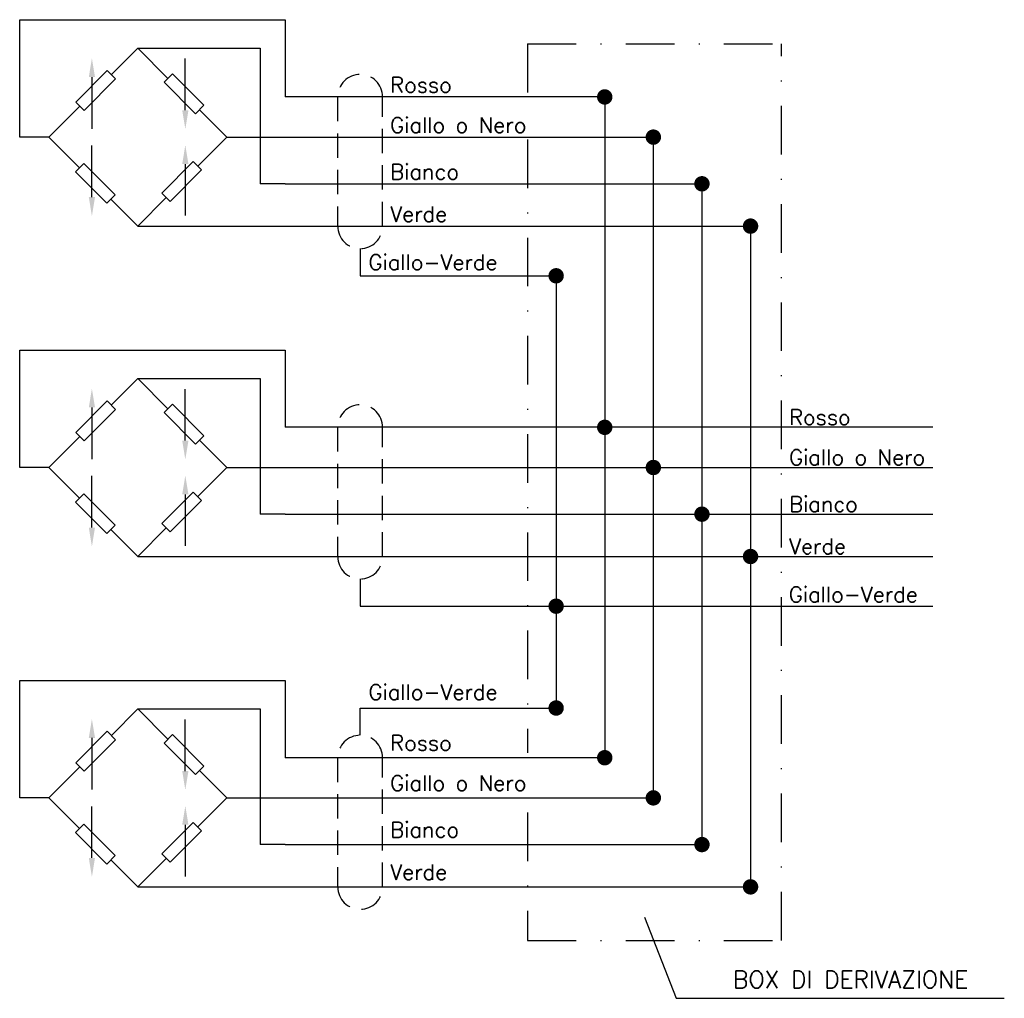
# Model space of a CAD drawing. Extents: x 13 to 114, y 5 to 105.
import ezdxf

# ---------------------------------------------------------------- set-up
doc = ezdxf.new("R2010")
doc.units = 0
doc.header["$LTSCALE"] = 10
doc.header["$MEASUREMENT"] = 0
doc.linetypes.add('DASHDOT', pattern=[1, 0.5, -0.25, 0, -0.25])
doc.linetypes.add('HIDDEN', pattern=[0.375, 0.25, -0.125])
doc.layers.get('0').update_dxf_attribs({"linetype": 'CONTINUOUS'})
doc.layers.add('QUOTE', color=7, linetype='CONTINUOUS')
doc.styles.add('DEM3', font='romans', dxfattribs={"height": 4.8})

msp = doc.modelspace()

# ---------------------------------------------------------------- linework, layer by layer
for p, q in [((13.06, 105.45), (38.95, 105.45)), ((13.06, 93.38), (13.06, 105.45)), ((38.95, 105.45), (40.37, 105.45)), ((40.37, 105.45), (40.37, 97.51)), ((25.21, 102.53), (36.64, 102.53)), ((36.64, 102.53), (37.79, 102.53)), ((37.79, 102.53), (37.79, 88.98)), ((22.07, 100.23), (18.83, 96.99)), ((19.7, 96.13), (22.93, 99.36)), ((22.93, 99.36), (22.07, 100.23)), ((28.78, 99.88), (27.92, 99.02)), ((32.01, 96.65), (28.78, 99.88)), ((27.92, 99.02), (31.15, 95.79)), ((73.24, 97.51), (73.24, 29.57)), ((18.83, 96.99), (19.7, 96.13)), ((31.15, 95.79), (32.01, 96.65)), ((16.06, 93.38), (13.06, 93.38)), ((34.36, 93.38), (36.75, 93.38)), ((36.64, 93.38), (78.24, 93.38)), ((40.76, 93.38), (43.71, 93.38)), ((78.24, 93.38), (78.24, 25.44)), ((19.65, 90.68), (18.79, 89.82)), ((22.89, 87.44), (19.65, 90.68)), ((30.91, 90.86), (27.67, 87.63)), ((31.77, 90), (30.91, 90.86)), ((18.79, 89.82), (22.02, 86.58)), ((28.54, 86.76), (31.77, 90)), ((37.79, 88.98), (37.79, 88.58)), ((40.37, 88.58), (37.79, 88.58)), ((40.37, 88.58), (83.24, 88.58)), ((83.24, 88.58), (83.24, 20.64)), ((22.02, 86.58), (22.89, 87.44)), ((27.67, 87.63), (28.54, 86.76)), ((25.21, 84.23), (88.24, 84.23)), ((88.24, 84.23), (88.24, 16.29)), ((68.24, 79.12), (68.24, 34.68)), ((13.06, 59.41), (13.06, 71.48)), ((13.06, 71.48), (38.95, 71.48)), ((38.95, 71.48), (40.37, 71.48)), ((40.37, 71.48), (40.37, 63.54)), ((25.21, 68.56), (36.64, 68.56)), ((36.64, 68.56), (37.79, 68.56)), ((37.79, 68.56), (37.79, 55.01)), ((22.07, 66.26), (18.83, 63.02)), ((22.93, 65.39), (22.07, 66.26)), ((28.78, 65.91), (27.92, 65.05)), ((32.01, 62.68), (28.78, 65.91)), ((19.7, 62.16), (22.93, 65.39)), ((27.92, 65.05), (31.15, 61.82)), ((18.83, 63.02), (19.7, 62.16)), ((31.15, 61.82), (32.01, 62.68)), ((16.06, 59.41), (13.06, 59.41)), ((34.36, 59.41), (36.75, 59.41)), ((36.64, 59.41), (107.01, 59.41)), ((40.76, 59.41), (43.71, 59.41)), ((30.91, 56.89), (27.67, 53.66)), ((31.77, 56.03), (30.91, 56.89)), ((19.65, 56.71), (18.79, 55.85)), ((18.79, 55.85), (22.02, 52.61)), ((22.89, 53.47), (19.65, 56.71)), ((28.54, 52.79), (31.77, 56.03)), ((37.79, 55.01), (37.79, 54.61)), ((40.37, 54.61), (37.79, 54.61)), ((40.37, 54.61), (107.01, 54.61)), ((22.02, 52.61), (22.89, 53.47)), ((27.67, 53.66), (28.54, 52.79)), ((25.21, 50.26), (107.01, 50.26)), ((13.06, 37.51), (38.95, 37.51)), ((13.06, 25.44), (13.06, 37.51)), ((38.95, 37.51), (40.37, 37.51)), ((40.37, 37.51), (40.37, 29.57)), ((25.21, 34.59), (36.64, 34.59)), ((36.64, 34.59), (37.79, 34.59)), ((37.79, 34.59), (37.79, 21.04)), ((22.07, 32.29), (18.83, 29.05)), ((19.7, 28.19), (22.93, 31.42)), ((22.93, 31.42), (22.07, 32.29)), ((28.78, 31.94), (27.92, 31.08)), ((32.01, 28.71), (28.78, 31.94)), ((27.92, 31.08), (31.15, 27.85)), ((18.83, 29.05), (19.7, 28.19)), ((31.15, 27.85), (32.01, 28.71)), ((16.06, 25.44), (13.06, 25.44)), ((34.36, 25.44), (36.75, 25.44)), ((36.64, 25.44), (78.24, 25.44)), ((40.76, 25.44), (43.71, 25.44)), ((19.65, 22.74), (18.79, 21.88)), ((22.89, 19.5), (19.65, 22.74)), ((30.91, 22.92), (27.67, 19.68)), ((31.77, 22.06), (30.91, 22.92)), ((18.79, 21.88), (22.02, 18.64)), ((28.54, 18.82), (31.77, 22.06)), ((37.79, 21.04), (37.79, 20.64)), ((40.37, 20.64), (37.79, 20.64)), ((40.37, 20.64), (83.24, 20.64)), ((22.02, 18.64), (22.89, 19.5)), ((27.67, 19.68), (28.54, 18.82)), ((25.21, 16.29), (88.24, 16.29)), ((77.35, 13.17), (80.58, 4.83)), ((80.58, 4.83), (114.35, 4.83))]:
    msp.add_line(p, q)
at = {"linetype": 'DASHDOT'}
for p, q in [((65.31, 102.98), (65.31, 97.94)), ((65.31, 102.98), (91.44, 102.98)), ((91.44, 10.79), (91.44, 102.98)), ((65.31, 93.14), (65.31, 30.07)), ((65.31, 23.93), (65.31, 10.79)), ((65.31, 10.79), (91.44, 10.79))]:
    msp.add_line(p, q, dxfattribs=at)
at = {"linetype": 'HIDDEN'}
for p, q in [((45.77, 97.51), (45.77, 84.23)), ((50.4, 84.23), (50.4, 97.51)), ((45.77, 63.54), (45.77, 50.26)), ((50.4, 50.26), (50.4, 63.54)), ((45.77, 29.57), (45.77, 16.29)), ((50.4, 16.29), (50.4, 29.57))]:
    msp.add_line(p, q, dxfattribs=at)
for points in [[(28.31, 99.42), (25.21, 102.53), (22.49, 99.81)], [(19.25, 96.57), (16.06, 93.38)], [(31.37, 90.39), (34.36, 93.38), (31.55, 96.19)], [(16.06, 93.38), (19.21, 90.23)], [(22.44, 87), (25.21, 84.23), (28.14, 87.16)], [(28.31, 65.45), (25.21, 68.56), (22.49, 65.84)], [(19.25, 62.6), (16.06, 59.41)], [(31.37, 56.42), (34.36, 59.41), (31.55, 62.22)], [(16.06, 59.41), (19.21, 56.26)], [(22.44, 53.03), (25.21, 50.26), (28.14, 53.19)], [(28.31, 31.48), (25.21, 34.59), (22.49, 31.87)], [(19.25, 28.63), (16.06, 25.44)], [(31.37, 22.45), (34.36, 25.44), (31.55, 28.25)], [(16.06, 25.44), (19.21, 22.29)], [(22.44, 19.06), (25.21, 16.29), (28.14, 19.22)]]:
    msp.add_lwpolyline(points)
at = {"const_width": 0.794}
for points in [[(72.85, 97.51, 1), (73.64, 97.51, 1)], [(77.85, 93.38, 1), (78.64, 93.38, 1)], [(82.85, 88.58, 1), (83.64, 88.58, 1)], [(87.85, 84.23, 1), (88.64, 84.23, 1)], [(67.85, 79.12, 1), (68.64, 79.12, 1)], [(72.85, 63.54, 1), (73.64, 63.54, 1)], [(77.85, 59.41, 1), (78.64, 59.41, 1)], [(82.85, 54.61, 1), (83.64, 54.61, 1)], [(87.85, 50.26, 1), (88.64, 50.26, 1)], [(67.85, 45.15, 1), (68.64, 45.15, 1)], [(67.85, 34.68, -1), (68.64, 34.68, -1)], [(72.85, 29.57, 1), (73.64, 29.57, 1)], [(77.85, 25.44, 1), (78.64, 25.44, 1)], [(82.85, 20.64, 1), (83.64, 20.64, 1)], [(87.85, 16.29, 1), (88.64, 16.29, 1)]]:
    msp.add_lwpolyline(points, format="xyb", close=True, dxfattribs=at)
at = {"linetype": 'HIDDEN'}
for centre, start, end in [((48.09, 97.51), 0, 180), ((48.09, 84.23), 180, 0), ((48.09, 63.54), 0, 180), ((48.09, 50.26), 180, 0), ((48.09, 29.57), 0, 180), ((48.09, 16.29), 180, 0)]:
    msp.add_arc(centre, 2.31, start, end, dxfattribs=at)
at = {"layer": 'QUOTE'}
for p, q in [((30.1, 96.14), (30.1, 101.45)), ((20.49, 99.55), (20.49, 94.24)), ((73.24, 97.51), (40.37, 97.51)), ((20.49, 87.21), (20.49, 92.51)), ((30.1, 90.61), (30.1, 85.31)), ((48.09, 81.92), (48.09, 79.12)), ((48.09, 79.12), (68.24, 79.12)), ((30.1, 62.17), (30.1, 67.48)), ((20.49, 65.58), (20.49, 60.27)), ((107.01, 63.54), (40.37, 63.54)), ((20.49, 53.24), (20.49, 58.54)), ((30.1, 56.64), (30.1, 51.34)), ((48.09, 47.95), (48.09, 45.15)), ((48.09, 45.15), (107.01, 45.15)), ((48.09, 31.88), (48.09, 34.68)), ((48.09, 34.68), (68.24, 34.68)), ((30.1, 28.2), (30.1, 33.51)), ((20.49, 31.61), (20.49, 26.3)), ((73.24, 29.57), (40.37, 29.57)), ((20.49, 19.27), (20.49, 24.57)), ((30.1, 22.67), (30.1, 17.37))]:
    msp.add_line(p, q, dxfattribs=at)
for points in [[(20.17, 99.55), (20.81, 99.55), (20.49, 101.49)], [(29.78, 96.14), (30.42, 96.14), (30.1, 94.2)], [(29.78, 90.61), (30.42, 90.61), (30.1, 92.56)], [(20.17, 87.21), (20.81, 87.21), (20.49, 85.26)], [(20.17, 65.58), (20.81, 65.58), (20.49, 67.52)], [(29.78, 62.17), (30.42, 62.17), (30.1, 60.23)], [(29.78, 56.64), (30.42, 56.64), (30.1, 58.59)], [(20.17, 53.24), (20.81, 53.24), (20.49, 51.29)], [(20.17, 31.61), (20.81, 31.61), (20.49, 33.55)], [(29.78, 28.2), (30.42, 28.2), (30.1, 26.26)], [(29.78, 22.67), (30.42, 22.67), (30.1, 24.62)], [(20.17, 19.27), (20.81, 19.27), (20.49, 17.32)]]:
    msp.add_solid(points, dxfattribs=at)

# ---------------------------------------------------------------- texts
at = {"style": 'DEM3'}
for s, height, p in [('Rosso', 1.584, (51.19, 97.96)), ('Giallo o Nero', 1.5844, (51.19, 93.82)), ('Bianco', 1.584, (51.19, 89.02)), ('Verde', 1.584, (51.19, 84.67)), ('Giallo-Verde', 1.5844, (48.96, 79.72)), ('Rosso', 1.584, (92.22, 63.79)), ('Giallo o Nero', 1.5844, (92.22, 59.66)), ('Bianco', 1.584, (92.22, 54.86)), ('Verde', 1.584, (92.22, 50.51)), ('Giallo-Verde', 1.5844, (92.2, 45.56)), ('Giallo-Verde', 1.5844, (48.96, 35.52)), ('Rosso', 1.584, (51.19, 30.3)), ('Giallo o Nero', 1.5844, (51.19, 26.17)), ('Bianco', 1.584, (51.19, 21.37)), ('Verde', 1.584, (51.19, 17.02)), ('BOX DI DERIVAZIONE', 1.7647, (86.44, 5.89))]:
    msp.add_text(s, height=height, dxfattribs=at).set_placement(p)

doc.saveas('drawing.dxf')
